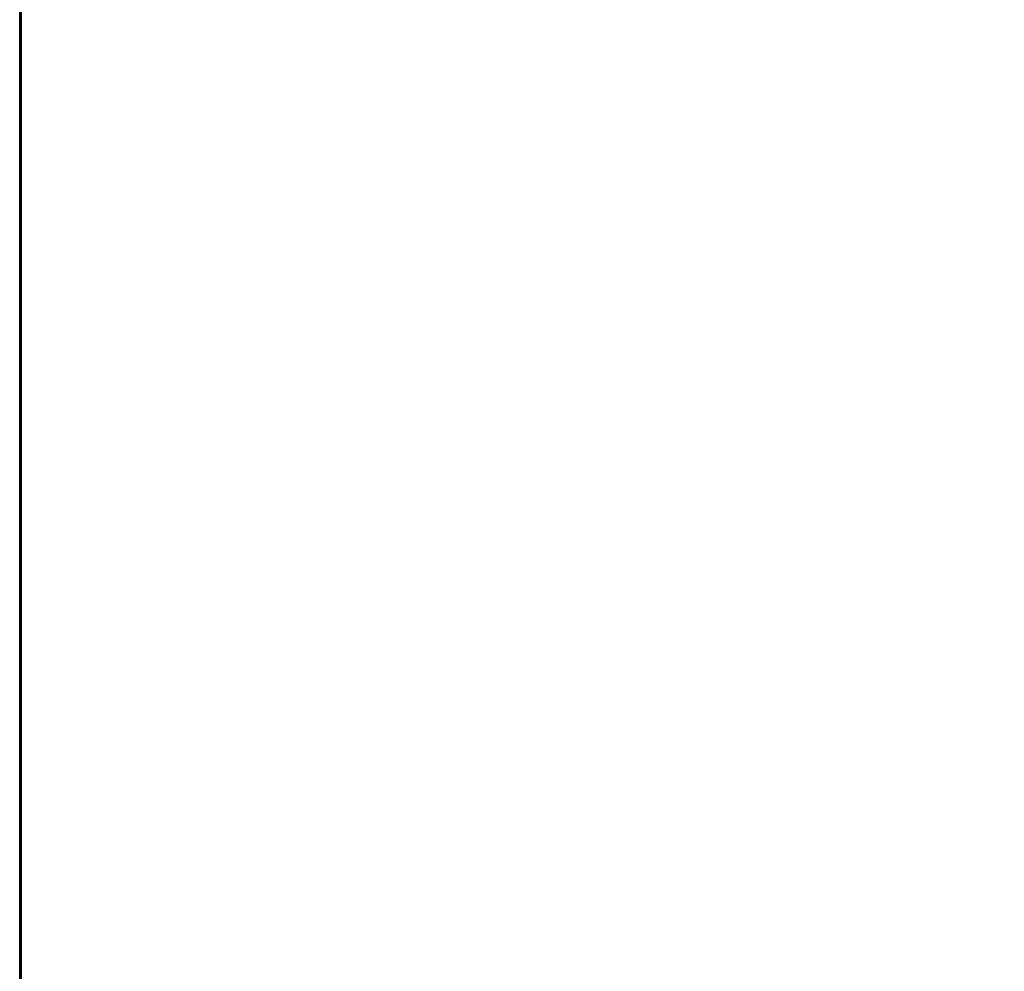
# Model space of a CAD drawing. Extents: x -4.8 to 66.9, y -3 to 25.9.
# Tile 238 of 256: x 0 to 7.5, y 11.5 to 18.7. Entities that reach past the tile are written whole.
import ezdxf

# ---------------------------------------------------------------- set-up
doc = ezdxf.new("R2010")
doc.units = 0

# ---------------------------------------------------------------- blocks, each defined once
blk = doc.blocks.new('Box-847bdddf-7b86-480e-919a-79a9cea8ad1a')
at = {"color": 253, "linetype": 'Continuous', "true_color": 0xa0a0a0, "transparency": 33554687}
mesh = blk.add_polyface(dxfattribs=at)
corners = [(0, 0), (65, 0), (65, 24), (0, 24), (0, 0, 0.01), (65, 0, 0.01), (65, 24, 0.01), (0, 24, 0.01)]
mesh.append_faces([[corners[k] for k in face] for face in [(0, 1, 2, 3), (4, 5, 6, 7), (0, 1, 5, 4), (1, 2, 6, 5), (2, 3, 7, 6), (3, 0, 4, 7)]], dxfattribs={"color": 253})
blk = doc.blocks.new('Box-a53e808f-f6ff-4238-94d1-9f49a96cab19')
at = {"color": 253, "linetype": 'Continuous', "true_color": 0xa0a0a0, "transparency": 33554687}
mesh = blk.add_polyface(dxfattribs=at)
corners = [(0, 0), (65, 0), (65, 24), (0, 24), (0, 0, 0.01), (65, 0, 0.01), (65, 24, 0.01), (0, 24, 0.01)]
mesh.append_faces([[corners[k] for k in face] for face in [(0, 1, 2, 3), (4, 5, 6, 7), (0, 1, 5, 4), (1, 2, 6, 5), (2, 3, 7, 6), (3, 0, 4, 7)]], dxfattribs={"color": 253})
blk = doc.blocks.new('Box-67d098dc-1aa1-4a5a-b5b3-a66631508909')
at = {"color": 253, "linetype": 'Continuous', "true_color": 0xa0a0a0, "transparency": 33554687}
mesh = blk.add_polyface(dxfattribs=at)
corners = [(0, 0), (0.01, 0), (0.01, 24), (0, 24), (0, 0, 21), (0.01, 0, 21), (0.01, 24, 21), (0, 24, 21)]
mesh.append_faces([[corners[k] for k in face] for face in [(0, 1, 2, 3), (4, 5, 6, 7), (0, 1, 5, 4), (1, 2, 6, 5), (2, 3, 7, 6), (3, 0, 4, 7)]], dxfattribs={"color": 253})
blk = doc.blocks.new('c0f0d9d8-44dd-4107-991e-d4f2e1951ec2')
at = {"linetype": 'Continuous', "transparency": 33554687}
for name, p in [('Box-847bdddf-7b86-480e-919a-79a9cea8ad1a', (0, 0)), ('Box-a53e808f-f6ff-4238-94d1-9f49a96cab19', (0, 0, 20.99)), ('Box-67d098dc-1aa1-4a5a-b5b3-a66631508909', (0, 0))]:
    blk.add_blockref(name, p, dxfattribs=at)
blk = doc.blocks.new('48610a98-afee-4465-92d9-9723769ff526')
at = {"linetype": 'Continuous', "transparency": 33554687}
blk.add_blockref('c0f0d9d8-44dd-4107-991e-d4f2e1951ec2', (0, 0), dxfattribs=at)

msp = doc.modelspace()

# ---------------------------------------------------------------- block references
at = {"transparency": 33554687}
msp.add_blockref('48610a98-afee-4465-92d9-9723769ff526', (0, 0), dxfattribs=at)

doc.saveas('drawing.dxf')
